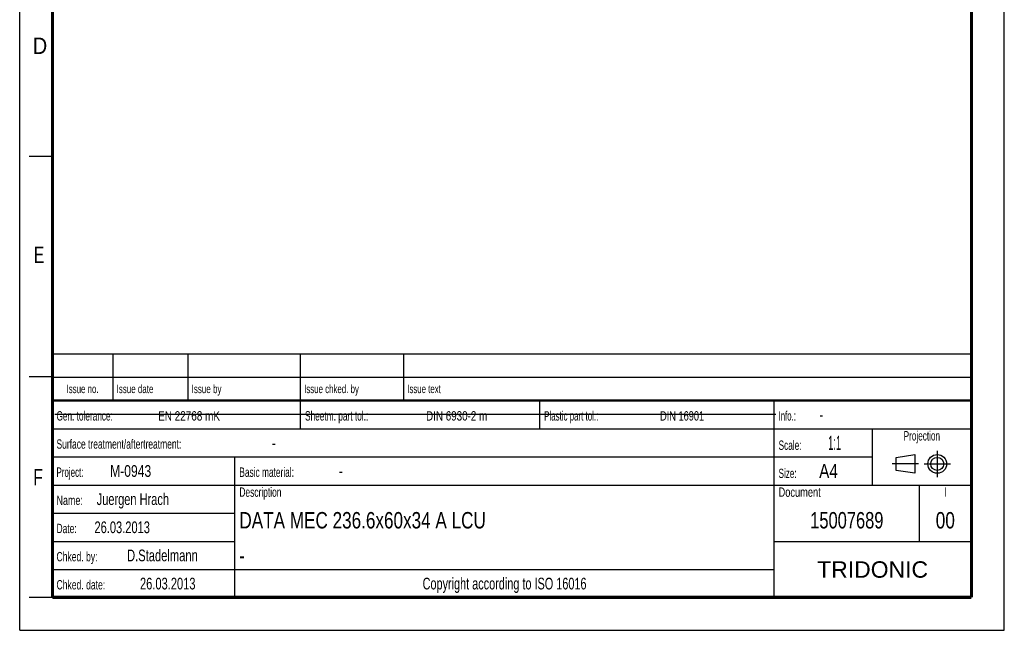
# Model space of a CAD drawing. Header units: millimetres. Extents: x 0 to 210, y 0 to 297.
# Tile 1 of 7: x 0 to 210, y 0 to 130. Entities that reach past the tile are written whole.
import ezdxf
from ezdxf.enums import TextEntityAlignment as Align

# ---------------------------------------------------------------- set-up
doc = ezdxf.new("R2010")
doc.units = ezdxf.units.MM
doc.header["$LTSCALE"] = 19.36
doc.linetypes.add('CENTER', pattern=[0.6, 0.375, -0.075, 0.075, -0.075])
doc.layers.get('0').update_dxf_attribs({"linetype": 'CONTINUOUS'})
doc.layers.add('DEFAULT_1', color=7, linetype='CENTER')
doc.layers.add('Z_NOTICE', color=7, linetype='CONTINUOUS')
doc.styles.add('TEXTSTYLE_2', font='txt', dxfattribs={"width": 0.75})
doc.styles.add('TEXTSTYLE_5', font='arial.ttf')

# ---------------------------------------------------------------- blocks, each defined once
blk = doc.blocks.new('SYMBOL_2_BL0', base_point=(192.31, 35.47))
at = {"color": 2, "linetype": 'CONTINUOUS'}
for p, q in [((186.91, 36.87), (190.91, 37.47)), ((186.91, 34.07), (186.91, 36.87)), ((190.91, 37.47), (190.91, 33.47)), ((190.91, 33.47), (186.91, 34.07))]:
    blk.add_line(p, q, dxfattribs=at)
for radius in [2, 1.4]:
    blk.add_circle((195.71, 35.47), radius, dxfattribs=at)
at = {"layer": 'DEFAULT_1', "color": 2, "linetype": 'CENTER'}
for p, q in [((195.71, 38.27), (195.71, 32.67)), ((191.71, 35.47), (186.11, 35.47)), ((192.91, 35.47), (198.5, 35.47))]:
    blk.add_line(p, q, dxfattribs=at)

msp = doc.modelspace()

# ---------------------------------------------------------------- linework, layer by layer
at = {"color": 2, "linetype": 'CONTINUOUS'}
for p, q in [((0, 0), (0, 297)), ((210, 0), (210, 297)), ((7, 101), (2, 101)), ((6.914, 48.96), (6.914, 58.96)), ((6.914, 58.96), (202.914, 58.96)), ((19.914, 48.96), (19.914, 58.96)), ((35.914, 48.96), (35.914, 58.96)), ((59.914, 48.96), (59.914, 58.96)), ((81.914, 48.96), (81.914, 58.96)), ((202.914, 48.96), (202.914, 58.96)), ((7, 54), (2, 54)), ((6.914, 53.96), (202.914, 53.96)), ((6.914, 6.96), (6.914, 48.96)), ((6.914, 48.96), (202.914, 48.96)), ((6.914, 48.96), (202.914, 48.96)), ((59.914, 42.96), (59.914, 48.96)), ((110.914, 42.96), (110.914, 48.96)), ((160.914, 6.96), (160.914, 48.96)), ((202.914, 6.96), (202.914, 48.96)), ((6.914, 42.96), (202.914, 42.96)), ((181.914, 30.96), (181.914, 42.96)), ((6.914, 36.96), (181.914, 36.96)), ((45.914, 6.96), (45.914, 36.96)), ((6.914, 30.96), (202.914, 30.96)), ((191.914, 18.96), (191.914, 30.96)), ((6.914, 24.96), (45.914, 24.96)), ((6.914, 18.96), (45.914, 18.96)), ((160.914, 18.96), (202.914, 18.96)), ((6.914, 12.96), (160.914, 12.96)), ((7, 7), (2, 7)), ((6.914, 6.96), (202.914, 6.96)), ((0, 0), (210, 0))]:
    msp.add_line(p, q, dxfattribs=at)
at = {"color": 7, "linetype": 'CONTINUOUS'}
msp.add_line((7.468, 46.042), (161.268, 46.042), dxfattribs=at)
for points, const_width in [([(7, 7), (7, 290)], 0.7), ([(203, 7), (203, 290)], 0.7), ([(7, 49), (203, 49)], 0.5), ([(7, 7), (203, 7)], 0.7)]:
    msp.add_lwpolyline(points, dxfattribs=dict(at, const_width=const_width))

# ---------------------------------------------------------------- block references
at = {"color": 2, "linetype": 'CONTINUOUS'}
msp.add_blockref('SYMBOL_2_BL0', (192.305, 35.47), dxfattribs=at)

# ---------------------------------------------------------------- texts
at = {"color": 5, "linetype": 'CONTINUOUS', "style": 'TEXTSTYLE_2'}
for s, width, p in [('D', 0.904762, (2.807, 122.857)), ('E', 0.714286, (3.002, 78.302)), ('F', 0.714286, (2.922, 30.897))]:
    msp.add_text(s, height=3.5, dxfattribs=dict(at, width=width)).set_placement(p)
at = {"layer": 'Z_NOTICE', "color": 5, "linetype": 'CONTINUOUS', "style": 'TEXTSTYLE_2'}
for s, height, width, p in [('Issue date ', 1.8, 0.707792, (20.664, 50.56)), ('Issue by ', 1.8, 0.71164, (36.664, 50.56)), ('Issue chked. by', 1.8, 0.698413, (60.664, 50.56)), ('Issue text ', 1.8, 0.694805, (82.664, 50.56)), ('Gen. tolerance:', 2, 0.657143, (7.851, 44.71)), ('EN 22768 mK', 2, 0.792208, (29.53, 44.71)), ('Sheetm. part tol.:', 2, 0.662698, (60.851, 44.71)), ('DIN 6930-2 m', 2, 0.78373, (86.672, 44.71)), ('Plastic part tol.:', 2, 0.632275, (111.851, 44.71)), ('DIN 16901', 2, 0.73545, (136.577, 44.71)), ('Info.: ', 2, 0.622449, (161.851, 44.71)), ('-', 2.5, 0.714286, (170.565, 44.71)), ('Surface treatment/aftertreatment: ', 2, 0.67577, (7.851, 38.71)), ('Scale:  ', 2, 0.660714, (161.851, 38.46)), ('1:1', 3, 0.5, (172.422, 38.46)), ('-', 2.5, 0.714286, (53.803, 38.71)), ('Project: ', 2, 0.634921, (7.851, 32.71)), ('M-0943', 2.5, 0.77381, (19.28, 32.71)), ('Basic material: ', 2, 0.66369, (46.851, 32.71)), ('-', 2.5, 0.714286, (68.089, 32.71)), ('Size: ', 2, 0.646825, (161.851, 32.46)), (' A4', 3, 0.809524, (169.613, 32.46)), ('Juergen Hrach', 2.5, 0.703297, (16.422, 26.71)), ('Description', 2, 0.670996, (46.851, 28.46)), ('Document', 2, 0.738095, (161.851, 28.46)), ('Name: ', 2, 0.714286, (7.851, 26.71)), ('26.03.2013', 2.5, 0.707143, (15.946, 20.71)), ('Date: ', 2, 0.674603, (7.851, 20.71)), ('Chked. by: ', 2, 0.683983, (7.851, 14.71)), ('D.Stadelmann', 2.5, 0.712302, (22.899, 14.71)), ('Chked. date: ', 2, 0.684982, (7.851, 8.71)), ('26.03.2013', 2.5, 0.707143, (25.661, 8.71))]:
    msp.add_text(s, height=height, dxfattribs=dict(at, width=width)).set_placement(p)
for s, height, width, p in [('Issue no.', 1.8, 0.698413, (13.414, 50.56)), ('Projection', 2, 0.652381, (192.414, 40.46)), ('I', 2, 0.642857, (197.414, 28.46)), ('Copyright according to ISO 16016', 2.5, 0.694196, (103.414, 8.71))]:
    msp.add_text(s, height=height, dxfattribs=dict(at, width=width)).set_placement(p, align=Align.CENTER)
at = {"layer": 'Z_NOTICE', "color": 7, "linetype": 'CONTINUOUS', "style": 'TEXTSTYLE_2'}
for s, width, p in [('DATA MEC 236.6x60x34 A LCU', 0.78022, (46.851, 21.71)), ('-', 0.714286, (46.851, 14.21))]:
    msp.add_text(s, height=3.5, dxfattribs=dict(at, width=width)).set_placement(p)
for s, width, p in [('15007689', 0.75, (176.414, 21.71)), ('00', 0.785714, (197.414, 21.71))]:
    msp.add_text(s, height=3.5, dxfattribs=dict(at, width=width)).set_placement(p, align=Align.CENTER)
at = {"layer": 'Z_NOTICE', "color": 5, "linetype": 'CONTINUOUS', "style": 'TEXTSTYLE_5'}
msp.add_text('TRIDONIC', height=3.5, dxfattribs=at).set_placement((181.914, 11.21), align=Align.CENTER)

doc.saveas('drawing.dxf')
